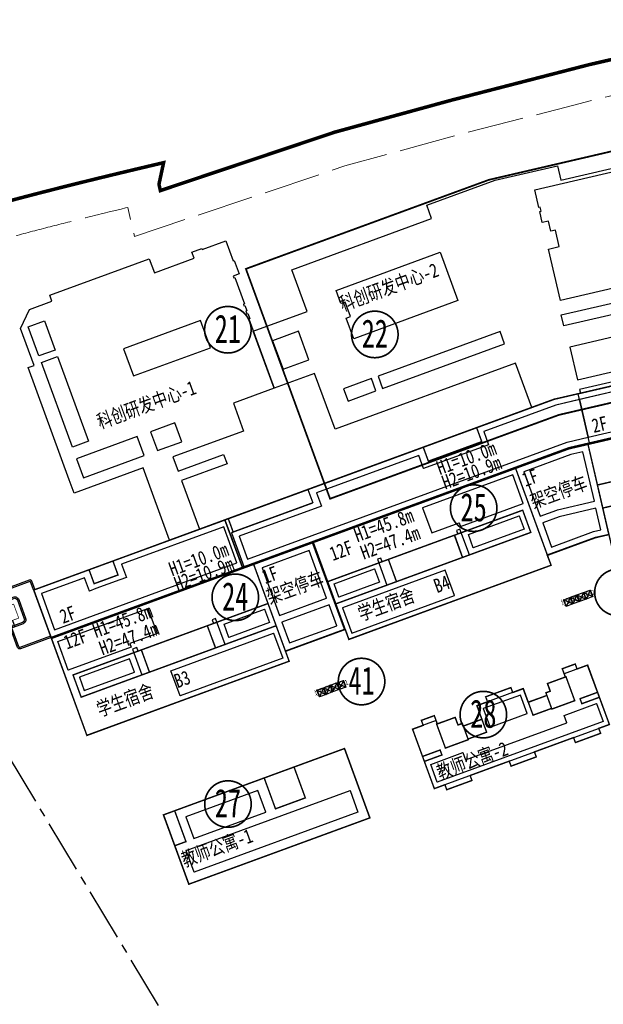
# Model space of a CAD drawing. Header units: millimetres. Extents: x 38389465 to 38395088, y 2473666 to 2480744.
# Tile 39 of 256: x 38393938 to 38394103, y 2476513 to 2476792. Entities that reach past the tile are written whole.
import ezdxf
from ezdxf.enums import TextEntityAlignment as Align

# ---------------------------------------------------------------- set-up
doc = ezdxf.new("R2010")
doc.units = ezdxf.units.MM
doc.header["$LTSCALE"] = 2
for name, pattern in [('0', [0]), ('CENTER2', [1.125, 0.75, -0.125, 0.125, -0.125]), ('DASH', [0.35, 0.25, -0.1]), ('X2', [10, 8, -2])]:
    doc.linetypes.add(name, pattern=pattern)
doc.layers.get('0').update_dxf_attribs({"linetype": 'CONTINUOUS', "lineweight": 9})
doc.layers.add('0核算', color=6, linetype='CONTINUOUS', plot=False)
for name, color, linetype in [('L_立面看线（中粗线）', 2, 'CONTINUOUS'), ('w-二期建筑', 40, 'CONTINUOUS'), ('w-文字', 7, 'CONTINUOUS'), ('w-楼栋号', 4, 'CONTINUOUS'), ('w-环境01', 84, 'CONTINUOUS'), ('w-用地红线', 1, 'CONTINUOUS'), ('一期建筑轮廓', 4, 'CONTINUOUS'), ('建筑占地', 3, 'CONTINUOUS'), ('文字', 7, 'CONTINUOUS')]:
    doc.layers.add(name, color=color, linetype=linetype)
for name, color, linetype, lineweight in [('w-地下室边线', 5, 'CONTINUOUS', 9), ('w-屋顶绿化线', 126, 'CONTINUOUS', 9), ('建筑控制线', 6, '0', 9)]:
    doc.layers.add(name, color=color, linetype=linetype, lineweight=lineweight)
doc.styles.add('HZTXT', font='txt', dxfattribs={"width": 0.8})
doc.styles.add('中等线体', font='txt', dxfattribs={"width": 0.8})

# ---------------------------------------------------------------- blocks, each defined once
blk = doc.blocks.new('fuasiuikahnba')
at = {"layer": '一期建筑轮廓', "const_width": 0.6, "flags": 128}
for points in [[(0, 138), (0, 134.5), (0.5, 134.5), (0.5, 132.4), (0, 132.4), (0, 128.2), (0.5, 128.2), (0.5, 113.6), (0, 113.6), (0, 113), (8.4, 113), (8.4, 100), (0, 100), (0, 99.5), (0.5, 99.5), (0.5, 96.8), (0, 96.8), (0, 87), (33.6, 87), (33.6, 91.85), (42, 91.85), (42, 87), (75.6, 87), (75.6, 90.5), (75.1, 90.5), (75.1, 92.6), (75.6, 92.6), (75.6, 96.8), (75.1, 96.8), (75.1, 111.4), (75.6, 111.4), (75.6, 112), (67.2, 112), (67.2, 125), (75.6, 125), (75.6, 125.5), (75.1, 125.5), (75.1, 128.2), (75.6, 128.2), (75.6, 138), (42, 138), (42, 133.15), (33.6, 133.15), (33.6, 138)], [(0, 138), (0, 99.5), (0.5, 99.5), (0.5, 96.8), (0, 96.8), (0, 96.8), (0, 96.8), (0, 87), (33.6, 87), (33.6, 91.85), (42, 91.85), (42, 87), (75.6, 87), (75.6, 100), (75.1, 100), (75.1, 111.4), (75.6, 111.4), (75.6, 112), (67.2, 112), (67.2, 125), (75.6, 125), (75.6, 125.5), (75.1, 125.5), (75.1, 128.2), (75.6, 128.2), (75.6, 138), (42, 138), (42, 133.15), (33.6, 133.15), (33.6, 138)], [(46.27, 120.5), (46.27, 125), (20.9, 125), (20.9, 100), (54.7, 100), (54.7, 120.5), (54.7, 120.5), (54.7, 120.5)], [(0, 87), (8.4, 87), (8.4, 51), (0, 51)], [(0, 0), (0, 3.5), (0.5, 3.5), (0.5, 5.6), (0, 5.6), (0, 9.8), (0.5, 9.8), (0.5, 24.4), (0, 24.4), (0, 25), (8.4, 25), (8.4, 38), (0, 38), (0, 38.5), (0.5, 38.5), (0.5, 41.2), (0, 41.2), (0, 51), (33.6, 51), (33.6, 46.15), (42, 46.15), (42, 51), (75.6, 51), (75.6, 47.5), (75.1, 47.5), (75.1, 45.4), (75.6, 45.4), (75.6, 41.2), (75.1, 41.2), (75.1, 26.6), (75.6, 26.6), (75.6, 26), (67.2, 26), (67.2, 13), (75.6, 13), (75.6, 12.5), (75.1, 12.5), (75.1, 9.8), (75.6, 9.8), (75.6, 0), (42, 0), (42, 4.85), (33.6, 4.85), (33.6, 0)], [(0, 0), (0, 38.5), (0.5, 38.5), (0.5, 41.2), (0, 41.2), (0, 41.2), (0, 41.2), (0, 51), (33.6, 51), (33.6, 46.15), (42, 46.15), (42, 51), (75.6, 51), (75.6, 38), (75.1, 38), (75.1, 26.6), (75.6, 26.6), (75.6, 26), (67.2, 26), (67.2, 13), (75.6, 13), (75.6, 12.5), (75.1, 12.5), (75.1, 9.8), (75.6, 9.8), (75.6, 0), (42, 0), (42, 4.85), (33.6, 4.85), (33.6, 0)], [(46.27, 17.5), (46.27, 13), (20.9, 13), (20.9, 38), (54.7, 38), (54.7, 17.5), (54.7, 17.5), (54.7, 17.5)]]:
    blk.add_lwpolyline(points, close=True, dxfattribs=at)
for points in [[(75.6, 125), (75.6, 112)], [(75.6, 26), (75.6, 13)]]:
    blk.add_lwpolyline(points, dxfattribs=at)
blk = doc.blocks.new('东区北校门')
at = {"layer": 'w-二期建筑'}
for p, q in [((-38.6, -1.8), (-38.6, 0.1)), ((-37.9, -1.8), (-37.9, 0.1)), ((-34.37, 0.1), (-34.37, -7.9)), ((-32.6, 0.1), (-32.6, -7.9)), ((-14.6, 0.1), (-14.6, -7.9)), ((-12.83, 0.1), (-12.83, -7.9)), ((-9.3, -1.8), (-9.3, 0.1)), ((-8.6, -1.8), (-8.6, 0.1)), ((-32.6, -1.8), (-23.6, -1.8)), ((-32.3, -2.1), (-23.6, -2.1)), ((-32.3, -2.1), (-32.3, -5.7)), ((-14.6, -1.8), (-23.6, -1.8)), ((-14.9, -2.1), (-23.6, -2.1)), ((-14.9, -2.1), (-14.9, -5.7)), ((-38.6, -6), (-38.6, -7.9)), ((-37.9, -6), (-37.9, -7.9)), ((-32.6, -6), (-23.6, -6)), ((-32.3, -5.7), (-23.6, -5.7)), ((-14.9, -5.7), (-23.6, -5.7)), ((-14.6, -6), (-23.6, -6)), ((-9.3, -6), (-9.3, -7.9)), ((-8.6, -6), (-8.6, -7.9))]:
    blk.add_line(p, q, dxfattribs=at)
at = {"layer": 'w-二期建筑', "flags": 128}
for points in [[(-23.6, 0.1), (-41.1, 0.1, 0.414214), (-42.3, -1.1), (-42.3, -6.7, 0.414214), (-41.1, -7.9), (-23.6, -7.9)], [(-23.6, 0.1), (-6.1, 0.1, -0.414214), (-4.9, -1.1), (-4.9, -6.7, -0.414214), (-6.1, -7.9), (-23.6, -7.9)], [(-23.6, -0.3), (-41.1, -0.3, 0.414214), (-41.9, -1.1), (-41.9, -6.7, 0.414214), (-41.1, -7.5), (-23.6, -7.5)], [(-23.6, -0.3), (-6.1, -0.3, -0.414214), (-5.3, -1.1), (-5.3, -6.7, -0.414214), (-6.1, -7.5), (-23.6, -7.5)]]:
    blk.add_lwpolyline(points, format="xyb", dxfattribs=at)
at = {"layer": 'w-二期建筑', "const_width": 0.2}
for points in [[(-40.5, -1.8), (-35.5, -1.8), (-35.5, -6), (-40.5, -6)], [(-6.7, -1.8), (-11.7, -1.8), (-11.7, -6), (-6.7, -6)]]:
    blk.add_lwpolyline(points, close=True, dxfattribs=at)
at = {"layer": 'w-环境01', "linetype": 'ByBlock', "flags": 128}
for points in [[(-47.6, -11.9), (-47.6, 2.5, -0.414214), (-47, 3.1), (-37.93, 3.1, -0.414214), (-37.33, 2.5), (-37.33, 0.1)], [(0.4, 0.1), (0.4, 2.5, 0.414214), (-0.2, 3.1), (-9.26, 3.1, 0.414214), (-9.86, 2.5), (-9.86, 0.1)], [(-47.2, -11.9), (-47.2, 2.5, -0.414214), (-47, 2.7), (-37.93, 2.7, -0.414214), (-37.73, 2.5), (-37.73, 0.1)], [(0, 0.1), (0, 2.5, 0.414214), (-0.2, 2.7), (-9.26, 2.7, 0.414214), (-9.46, 2.5), (-9.46, 0.1)], [(-47.2, -14.3), (-37.93, -14.3, 0.414214), (-37.33, -13.7), (-37.33, -7.9)], [(-47.2, -13.9), (-37.93, -13.9, 0.414214), (-37.73, -13.7), (-37.73, -7.9)], [(0, -14.3), (-9.26, -14.3, -0.414214), (-9.86, -13.7), (-9.86, -7.9)], [(0, -13.9), (-9.26, -13.9, -0.414214), (-9.46, -13.7), (-9.46, -7.9)]]:
    blk.add_lwpolyline(points, format="xyb", dxfattribs=at)

msp = doc.modelspace()

# ---------------------------------------------------------------- linework, layer by layer
at = {"layer": '0核算'}
for points in [[(38394025.854, 2476656.162), (38394090.659, 2476679.899), (38394155.091, 2476694.864), (38394139.413, 2476762.368), (38394070.827, 2476746.438), (38394002.019, 2476721.234)], [(38394049.222, 2476590.918), (38394055.378, 2476574.11), (38394104.957, 2476592.27), (38394098.8, 2476609.078), (38394092.133, 2476606.636), (38394092.477, 2476605.697), (38394087.407, 2476603.84), (38394088.198, 2476601.68), (38394086.977, 2476601.233), (38394087.252, 2476600.482), (38394081.994, 2476598.556), (38394080.584, 2476602.406), (38394067.438, 2476597.59), (38394068.848, 2476593.74), (38394063.59, 2476591.814), (38394063.315, 2476592.566), (38394062.094, 2476592.118), (38394061.303, 2476594.278), (38394056.232, 2476592.421), (38394055.889, 2476593.36)], [(38393985.845, 2476547.044), (38394037.114, 2476565.823), (38394029.926, 2476585.448), (38393978.657, 2476566.669)]]:
    msp.add_lwpolyline(points, close=True, dxfattribs=at)
for points in [[(38394109.967, 2476690.238), (38394096.525, 2476687.116), (38394096.774, 2476686.044), (38394089.399, 2476684.339), (38394082.958, 2476681.98), (38394078.349, 2476694.562), (38394027.268, 2476675.851), (38394021.49, 2476691.626), (38394010.034, 2476687.43), (38394004.118, 2476703.581), (38394019.33, 2476709.153), (38394014.996, 2476720.984), (38394054.622, 2476735.499), (38394053.246, 2476739.255), (38394072.576, 2476746.335), (38394090.237, 2476750.435), (38394091.187, 2476746.344), (38394140.475, 2476757.791)], [(38394117.413, 2476704.594), (38394093.743, 2476699.097), (38394095.893, 2476689.839), (38394109.335, 2476692.961)]]:
    msp.add_lwpolyline(points, dxfattribs=at)
at = {"layer": '0核算', "color": 3}
for points in [[(38394083.816, 2476743.605), (38394106.999, 2476748.989), (38394114.284, 2476717.624), (38394091.101, 2476712.24), (38394087.707, 2476726.851), (38394090.727, 2476727.552), (38394089.652, 2476732.179), (38394088.337, 2476731.874), (38394087.67, 2476734.747), (38394085.965, 2476734.351), (38394085.241, 2476737.468), (38394085.631, 2476737.559), (38394085.359, 2476738.728), (38394084.972, 2476738.638)], [(38394027.569, 2476715.153), (38394057.053, 2476725.953), (38394062.075, 2476712.243), (38394032.591, 2476701.443), (38394030.458, 2476707.265), (38394031.679, 2476707.712), (38394030.166, 2476711.844), (38394028.945, 2476711.397)], [(38394115.578, 2476713.818), (38394116.302, 2476710.701), (38394092.048, 2476705.068), (38394091.324, 2476708.185), (38394115.578, 2476713.818)], [(38393940.397, 2476704.841), (38393944.998, 2476706.527), (38393948.025, 2476698.263), (38393943.424, 2476696.578)], [(38394040.723, 2476687.383), (38394075.278, 2476700.04), (38394074.005, 2476703.514), (38394039.45, 2476690.857)], [(38394161.547, 2476699.343), (38394139.143, 2476694.14), (38394140.048, 2476690.243), (38394112.774, 2476683.909), (38394111.869, 2476687.805), (38394096.479, 2476684.23), (38394097.044, 2476681.795), (38394098.945, 2476673.613), (38394164.013, 2476688.726)], [(38393944.112, 2476694.7), (38393948.713, 2476696.385), (38393957.484, 2476672.441), (38393952.883, 2476670.756)], [(38394030.957, 2476683.806), (38394038.845, 2476686.695), (38394037.572, 2476690.169), (38394029.685, 2476687.28)], [(38394096.478, 2476684.232), (38394089.829, 2476682.688), (38394069.365, 2476675.192), (38394070.741, 2476671.436), (38394052.337, 2476664.695), (38394050.962, 2476668.449), (38394022.041, 2476657.855), (38394023.416, 2476654.099), (38394000.13, 2476645.57), (38394002.503, 2476639.091), (38394092.964, 2476672.226), (38394098.944, 2476673.615)], [(38393976.986, 2476669.787), (38393983.888, 2476672.315), (38393981.927, 2476677.667), (38393975.026, 2476675.139)], [(38393956.047, 2476662.117), (38393973.23, 2476668.411), (38393971.27, 2476673.764), (38393954.086, 2476667.469)], [(38394090.267, 2476653.011), (38394100.697, 2476655.438), (38394097.439, 2476669.466), (38394094.013, 2476668.67), (38394080.772, 2476663.82), (38394085.381, 2476651.237), (38394090.033, 2476652.941)], [(38394054.644, 2476646.475), (38394062.387, 2476649.311), (38394062.765, 2476648.278), (38394080.563, 2476654.797), (38394077.571, 2476662.967), (38394052.03, 2476653.611)], [(38394086.069, 2476649.359), (38394088.58, 2476642.505), (38394100.497, 2476646.87), (38394102.575, 2476647.353), (38394101.15, 2476653.49), (38394090.721, 2476651.063), (38394086.069, 2476649.359)], [(38394065.034, 2476646.021), (38394079.401, 2476651.283), (38394080.777, 2476647.527), (38394066.41, 2476642.265)], [(38393996.609, 2476645.877), (38393996.54, 2476646.065), (38393995.749, 2476648.225), (38393966.828, 2476637.631), (38393968.204, 2476633.875), (38393966.326, 2476633.188), (38393959.565, 2476630.711), (38393957.687, 2476630.023), (38393956.311, 2476633.779), (38393944.105, 2476629.308), (38393947.854, 2476619.073), (38393999.498, 2476637.99)], [(38394011.545, 2476623.127), (38394024.879, 2476628.011), (38394019.926, 2476641.532), (38394006.592, 2476636.648)], [(38394027.005, 2476632.091), (38394038.461, 2476636.287), (38394039.837, 2476632.531), (38394028.381, 2476628.335)], [(38394032.002, 2476618.16), (38394061.11, 2476628.822), (38394058.496, 2476635.958), (38394029.388, 2476625.296)], [(38394014.4, 2476615.333), (38394027.734, 2476620.217), (38394025.567, 2476626.133), (38394012.233, 2476621.249)], [(38393976.896, 2476617.996), (38393969.153, 2476615.16), (38393969.532, 2476614.127), (38393951.734, 2476607.608), (38393948.741, 2476615.777), (38393974.282, 2476625.132)], [(38393995.831, 2476620.672), (38394007.286, 2476624.868), (38394008.662, 2476621.112), (38393997.206, 2476616.916)], [(38394012.471, 2476611.005), (38393983.362, 2476600.343), (38393980.748, 2476607.479), (38394009.857, 2476618.142)], [(38393956.267, 2476601.92), (38393970.445, 2476607.114), (38393969.069, 2476610.87), (38393954.891, 2476605.676)], [(38394071.16, 2476591.499), (38394081.677, 2476595.351), (38394079.751, 2476600.609), (38394069.234, 2476596.757)], [(38394092.952, 2476592.772), (38394092.195, 2476594.838), (38394101.304, 2476598.174), (38394103.161, 2476593.103), (38394056.211, 2476575.906), (38394054.354, 2476580.976), (38394063.462, 2476584.313), (38394064.219, 2476582.247)], [(38393987.267, 2476560.025), (38394007.643, 2476567.488), (38394005.408, 2476573.592), (38393985.032, 2476566.128)], [(38393985.122, 2476556.577), (38394031.508, 2476573.568), (38394033.744, 2476567.464), (38393987.358, 2476550.473)]]:
    msp.add_lwpolyline(points, close=True, dxfattribs=at)
at = {"layer": '0核算', "color": 6}
msp.add_lwpolyline([(38393940.727, 2476709.754), (38393947.113, 2476712.093), (38393946.493, 2476713.783), (38393974.663, 2476724.102), (38393976.108, 2476720.158), (38393987.376, 2476724.285), (38393986.757, 2476725.976), (38393989.527, 2476726.99), (38393989.63, 2476726.709), (38393996.343, 2476729.168), (38393998.407, 2476723.534), (38393998.689, 2476723.637), (38394000.099, 2476719.787), (38393998.409, 2476719.168), (38393998.581, 2476718.699), (38393998.863, 2476718.802), (38394001.58, 2476711.384), (38394001.298, 2476711.281), (38394001.479, 2476710.788), (38394001.76, 2476710.891), (38394002.293, 2476709.435), (38394002.012, 2476709.332), (38394002.304, 2476708.534), (38394002.586, 2476708.637), (38394003.119, 2476707.182), (38394002.837, 2476707.079), (38394010.034, 2476687.43), (38393998.485, 2476683.2), (38394001.374, 2476675.312), (38393981.373, 2476667.986), (38393982.854, 2476663.945), (38393995.718, 2476668.657), (38393996.68, 2476666.031), (38393983.815, 2476661.319), (38393988.871, 2476647.516), (38393980.42, 2476644.421), (38393972.922, 2476664.891), (38393953.391, 2476657.737), (38393952.016, 2476661.492), (38393940.373, 2476693.277), (38393942.063, 2476693.896), (38393938.228, 2476704.366)], close=True, dxfattribs=at)
at = {"layer": '0核算', "color": 1}
for points in [[(38393989.16, 2476706.621), (38393967.375, 2476698.642), (38393970.196, 2476690.942), (38393991.98, 2476698.922)], [(38394016.9, 2476703.577), (38394009.575, 2476700.894), (38394012.533, 2476692.819), (38394019.858, 2476695.501)], [(38394096.094, 2476685.886), (38394162.818, 2476701.383), (38394166.121, 2476687.162), (38394166.316, 2476687.207), (38394172.922, 2476658.765), (38394105.516, 2476643.109), (38394098.91, 2476671.552), (38394098.842, 2476671.844), (38394099.329, 2476671.957), (38394097.044, 2476681.795)], [(38393996.103, 2476650.165), (38393997.479, 2476646.409), (38393997.479, 2476646.409), (38394001.022, 2476636.738), (38394020.834, 2476643.995), (38394029.915, 2476619.206), (38394030.102, 2476619.274), (38394031.169, 2476616.363), (38394088.447, 2476637.344), (38394087.381, 2476640.255), (38394101, 2476645.242), (38394104.815, 2476646.128), (38394098.91, 2476671.552), (38394098.842, 2476671.844), (38394099.329, 2476671.957), (38394096.094, 2476685.886), (38394089.344, 2476684.318)], [(38393941.924, 2476630.319), (38393956.988, 2476589.192), (38394014.267, 2476610.172), (38394013.201, 2476613.083), (38394029.915, 2476619.206), (38394020.834, 2476643.995), (38394001.022, 2476636.738), (38393996.103, 2476650.165)], [(38394065.33, 2476640.272), (38394062.647, 2476647.596), (38394061.614, 2476647.217), (38394061.993, 2476646.183), (38394061.054, 2476645.839), (38394063.358, 2476639.549)], [(38394042.368, 2476638.994), (38394040.584, 2476638.341), (38394040.205, 2476639.375), (38394039.266, 2476639.032), (38394041.949, 2476631.707), (38394044.672, 2476632.705)], [(38393993.403, 2476613.925), (38393996.126, 2476614.923), (38393993.443, 2476622.247), (38393992.504, 2476621.903), (38393992.883, 2476620.868), (38393991.099, 2476620.215)], [(38393972.557, 2476606.29), (38393974.717, 2476607.081), (38393972.413, 2476613.372), (38393971.474, 2476613.028), (38393971.095, 2476614.061), (38393969.875, 2476613.614)]]:
    msp.add_lwpolyline(points, close=True, dxfattribs=at)
msp.add_lwpolyline([(38393922.481, 2476614.783), (38393906.049, 2476608.764, -0.4142136), (38393904.509, 2476609.478), (38393902.583, 2476614.736, -0.4142136), (38393903.297, 2476616.275), (38393919.73, 2476622.295), (38393936.162, 2476628.314, -0.4142136), (38393937.701, 2476627.6), (38393939.628, 2476622.341, -0.4142136), (38393938.914, 2476620.802)], format="xyb", close=True, dxfattribs=at)
at = {"layer": 'L_立面看线（中粗线）'}
msp.add_line((38394019.577, 2476658.761), (38394020.953, 2476655.006), dxfattribs=at)
at = {"layer": 'w-二期建筑', "ltscale": 5, "const_width": 0.4, "flags": 128}
for points in [[(38394052.253, 2476670.733), (38394089.342, 2476684.318), (38394113.431, 2476689.913), (38394162.719, 2476701.36), (38394165.954, 2476687.431), (38394165.318, 2476687.284), (38394093.45, 2476670.592), (38393946.841, 2476616.89), (38393941.923, 2476630.317), (38393957.604, 2476636.061), (38393959.048, 2476632.117), (38393965.809, 2476634.594), (38393964.364, 2476638.537), (38393997.041, 2476650.507), (38394019.577, 2476658.761), (38394052.254, 2476670.731), (38394053.698, 2476666.789), (38394068.815, 2476672.326), (38394067.371, 2476676.27)], [(38393997.041, 2476650.507), (38393998.417, 2476646.751), (38393997.947, 2476646.579), (38394020.953, 2476655.006)], [(38393998.016, 2476646.391), (38393997.947, 2476646.579), (38394001.49, 2476636.907)], [(38393957.603, 2476636.063), (38393964.364, 2476638.539)], [(38394052.042, 2476583.218), (38394049.222, 2476590.918), (38394052.226, 2476592.018), (38394051.711, 2476593.427), (38394055.373, 2476594.768), (38394056.232, 2476592.421), (38394061.303, 2476594.278), (38394062.094, 2476592.118), (38394063.315, 2476592.566), (38394064.931, 2476588.152), (38394070.19, 2476590.078), (38394067.438, 2476597.59), (38394070.443, 2476598.691), (38394069.927, 2476600.099), (38394069.927, 2476600.099), (38394073.495, 2476601.406), (38394077.063, 2476602.713), (38394077.579, 2476601.305), (38394080.584, 2476602.406), (38394083.335, 2476594.894), (38394088.594, 2476596.82), (38394086.977, 2476601.233), (38394088.198, 2476601.68), (38394087.407, 2476603.84), (38394092.477, 2476605.697), (38394091.618, 2476608.045), (38394095.28, 2476609.386), (38394095.796, 2476607.977), (38394098.8, 2476609.078), (38394101.621, 2476601.378), (38394096.644, 2476599.555), (38394097.16, 2476598.147), (38394102.137, 2476599.97), (38394104.957, 2476592.27), (38394101.952, 2476591.17), (38394102.468, 2476589.761), (38394098.9, 2476588.454), (38394095.332, 2476587.147), (38394094.816, 2476588.556), (38394083.736, 2476584.497), (38394084.252, 2476583.089), (38394080.684, 2476581.782), (38394077.115, 2476580.475), (38394076.599, 2476581.883), (38394065.519, 2476577.824), (38394066.035, 2476576.416), (38394062.467, 2476575.109), (38394058.899, 2476573.802), (38394058.383, 2476575.21), (38394055.378, 2476574.11), (38394052.558, 2476581.81), (38394057.535, 2476583.632), (38394057.019, 2476585.041), (38394052.042, 2476583.218)], [(38394081.994, 2476598.556), (38394087.252, 2476600.482)], [(38394102.137, 2476599.97), (38394101.621, 2476601.378)], [(38394063.59, 2476591.814), (38394068.848, 2476593.74)], [(38394052.558, 2476581.81), (38394052.042, 2476583.218)]]:
    msp.add_lwpolyline(points, dxfattribs=at)
for points in [[(38394098.906, 2476671.549), (38394100.897, 2476662.978), (38394105.511, 2476643.106), (38394164.93, 2476656.905), (38394162.51, 2476667.328), (38394158.325, 2476685.349)], [(38394101.025, 2476645.144), (38394087.416, 2476640.159), (38394078.404, 2476664.763), (38394093.509, 2476670.296), (38394098.906, 2476671.549), (38394104.833, 2476646.029)], [(38394021.126, 2476643.78), (38394031.169, 2476616.362), (38394088.448, 2476637.342), (38394078.404, 2476664.761)], [(38394120.917, 2476657.669), (38394103.091, 2476653.529), (38394101.576, 2476660.055), (38394119.401, 2476664.195)], [(38394082.702, 2476646.633), (38394063.359, 2476639.548), (38394061.054, 2476645.839), (38394080.397, 2476652.924)], [(38394061.054, 2476645.839), (38394042.368, 2476638.994), (38394044.673, 2476632.703), (38394063.359, 2476639.548)], [(38394030.137, 2476619.179), (38394021.126, 2476643.781), (38394004.224, 2476637.59), (38394013.236, 2476612.987)], [(38393946.946, 2476616.608), (38393956.989, 2476589.19), (38394014.267, 2476610.171), (38394010.587, 2476620.218), (38394008.283, 2476626.509), (38394004.224, 2476637.589)], [(38394044.673, 2476632.703), (38394027.489, 2476626.409), (38394025.185, 2476632.7), (38394042.368, 2476638.994)], [(38393993.404, 2476613.924), (38394010.587, 2476620.218), (38394008.283, 2476626.509), (38393991.099, 2476620.215)], [(38393972.413, 2476613.37), (38393991.099, 2476620.215), (38393993.404, 2476613.924), (38393974.718, 2476607.079)], [(38393955.375, 2476599.994), (38393974.718, 2476607.079), (38393972.413, 2476613.37), (38393953.07, 2476606.285)], [(38394088.663, 2476596.632), (38394095.142, 2476599.005), (38394092.665, 2476605.766), (38394087.407, 2476603.84), (38394088.198, 2476601.68), (38394086.977, 2476601.233)], [(38394065, 2476587.964), (38394058.521, 2476585.591), (38394056.045, 2476592.352), (38394061.303, 2476594.278), (38394062.094, 2476592.118), (38394063.315, 2476592.566)], [(38393978.657, 2476566.669), (38394029.926, 2476585.448), (38394037.114, 2476565.823), (38393985.845, 2476547.044)], [(38394010.401, 2476568.392), (38394018.852, 2476571.487), (38394015.653, 2476580.22), (38394007.202, 2476577.125)], [(38393978.657, 2476566.669), (38393981.849, 2476567.838), (38393985.048, 2476559.105), (38393981.856, 2476557.936)]]:
    msp.add_lwpolyline(points, close=True, dxfattribs=at)
at = {"layer": 'w-二期建筑', "const_width": 0.2, "flags": 128}
for points in [[(38394100.224, 2476628.452), (38394099.536, 2476630.33), (38394092.024, 2476627.579), (38394092.712, 2476625.701)], [(38394030.341, 2476602.855), (38394029.653, 2476604.733), (38394022.141, 2476601.981), (38394022.829, 2476600.103)]]:
    msp.add_lwpolyline(points, close=True, dxfattribs=at)
at = {"layer": 'w-二期建筑', "flags": 128}
for points in [[(38394092.025, 2476627.577), (38394093.903, 2476628.265), (38394094.59, 2476626.387), (38394092.712, 2476625.699), (38394092.025, 2476627.577), (38394094.59, 2476626.387), (38394093.903, 2476628.265), (38394092.712, 2476625.699)], [(38394093.903, 2476628.265), (38394095.781, 2476628.953), (38394096.468, 2476627.075), (38394094.59, 2476626.387), (38394093.903, 2476628.265), (38394096.468, 2476627.075), (38394095.781, 2476628.953), (38394094.59, 2476626.387)], [(38394095.781, 2476628.953), (38394097.659, 2476629.641), (38394098.346, 2476627.763), (38394096.468, 2476627.075), (38394095.781, 2476628.953), (38394098.346, 2476627.763), (38394097.659, 2476629.641), (38394096.468, 2476627.075)], [(38394097.659, 2476629.641), (38394099.537, 2476630.328), (38394100.224, 2476628.45), (38394098.346, 2476627.763), (38394097.659, 2476629.641), (38394100.224, 2476628.45), (38394099.537, 2476630.328), (38394098.346, 2476627.763)], [(38394024.02, 2476602.667), (38394025.898, 2476603.355), (38394026.585, 2476601.477), (38394024.707, 2476600.789), (38394024.02, 2476602.667), (38394026.585, 2476601.477), (38394025.898, 2476603.355), (38394024.707, 2476600.789)], [(38394025.898, 2476603.355), (38394027.776, 2476604.043), (38394028.463, 2476602.165), (38394026.585, 2476601.477), (38394025.898, 2476603.355), (38394028.463, 2476602.165), (38394027.776, 2476604.043), (38394026.585, 2476601.477)], [(38394027.776, 2476604.043), (38394029.654, 2476604.731), (38394030.341, 2476602.853), (38394028.463, 2476602.165), (38394027.776, 2476604.043), (38394030.341, 2476602.853), (38394029.654, 2476604.731), (38394028.463, 2476602.165)], [(38394022.142, 2476601.979), (38394024.02, 2476602.667), (38394024.707, 2476600.789), (38394022.829, 2476600.101), (38394022.142, 2476601.979), (38394024.707, 2476600.789), (38394024.02, 2476602.667), (38394022.829, 2476600.101)]]:
    msp.add_lwpolyline(points, dxfattribs=at)
at = {"layer": 'w-地下室边线', "linetype": 'DASH', "ltscale": 5, "const_width": 0.5, "flags": 128}
msp.add_lwpolyline([(38394155.091, 2476694.864), (38394139.413, 2476762.368), (38394070.827, 2476746.438), (38394002.019, 2476721.234), (38394025.854, 2476656.162), (38394090.659, 2476679.899)], close=True, dxfattribs=at)
at = {"layer": 'w-屋顶绿化线'}
for points in [[(38394111.868, 2476687.807), (38394089.829, 2476682.688), (38394069.365, 2476675.192), (38394070.741, 2476671.436), (38394052.337, 2476664.695), (38394050.962, 2476668.449), (38394022.041, 2476657.855), (38394023.416, 2476654.099), (38394000.13, 2476645.57), (38394002.503, 2476639.091), (38394092.964, 2476672.226), (38394164.012, 2476688.727), (38394161.546, 2476699.345), (38394139.142, 2476694.141), (38394140.047, 2476690.245), (38394112.773, 2476683.911)], [(38394080.563, 2476654.797), (38394077.571, 2476662.967), (38394052.03, 2476653.611), (38394054.644, 2476646.475), (38394062.387, 2476649.311), (38394062.765, 2476648.278)], [(38394065.034, 2476646.021), (38394079.401, 2476651.283), (38394080.777, 2476647.527), (38394066.41, 2476642.265)], [(38393996.609, 2476645.877), (38393996.54, 2476646.065), (38393995.749, 2476648.225), (38393966.828, 2476637.631), (38393968.204, 2476633.875), (38393966.326, 2476633.188), (38393959.565, 2476630.711), (38393957.687, 2476630.023), (38393956.311, 2476633.779), (38393944.105, 2476629.308), (38393947.854, 2476619.073), (38393999.498, 2476637.99)], [(38394011.545, 2476623.127), (38394024.879, 2476628.011), (38394019.926, 2476641.532), (38394006.592, 2476636.648)], [(38394027.005, 2476632.091), (38394038.461, 2476636.287), (38394039.837, 2476632.531), (38394028.381, 2476628.335)], [(38394032.002, 2476618.16), (38394061.11, 2476628.822), (38394058.496, 2476635.958), (38394029.388, 2476625.296)], [(38394014.4, 2476615.333), (38394027.734, 2476620.217), (38394025.567, 2476626.133), (38394012.233, 2476621.249)], [(38393951.734, 2476607.608), (38393948.741, 2476615.777), (38393974.282, 2476625.132), (38393976.896, 2476617.996), (38393969.153, 2476615.16), (38393969.532, 2476614.127)], [(38393995.831, 2476620.672), (38394007.286, 2476624.868), (38394008.662, 2476621.112), (38393997.206, 2476616.916)], [(38394012.471, 2476611.005), (38393983.362, 2476600.343), (38393980.748, 2476607.479), (38394009.857, 2476618.142)], [(38393956.267, 2476601.92), (38393970.445, 2476607.114), (38393969.069, 2476610.87), (38393954.891, 2476605.676)]]:
    msp.add_lwpolyline(points, close=True, dxfattribs=at)
for points in [[(38394090.267, 2476653.011), (38394100.697, 2476655.438), (38394097.439, 2476669.466), (38394094.013, 2476668.67), (38394080.772, 2476663.82), (38394085.381, 2476651.237), (38394090.033, 2476652.941)], [(38394086.069, 2476649.359), (38394088.58, 2476642.505), (38394100.497, 2476646.87), (38394102.575, 2476647.353), (38394101.15, 2476653.49), (38394090.721, 2476651.063), (38394086.069, 2476649.359)]]:
    msp.add_lwpolyline(points, dxfattribs=at)
at = {"layer": 'w-屋顶绿化线', "linetype": 'ByBlock'}
for points in [[(38394071.16, 2476591.499), (38394081.677, 2476595.351), (38394079.751, 2476600.609), (38394069.234, 2476596.757)], [(38394056.211, 2476575.906), (38394103.161, 2476593.103), (38394101.304, 2476598.174), (38394092.195, 2476594.838), (38394092.952, 2476592.772), (38394064.219, 2476582.247), (38394063.462, 2476584.313), (38394054.354, 2476580.976)], [(38393987.267, 2476560.025), (38394007.643, 2476567.488), (38394005.408, 2476573.592), (38393985.032, 2476566.128)], [(38393985.122, 2476556.577), (38394031.508, 2476573.568), (38394033.744, 2476567.464), (38393987.358, 2476550.473)]]:
    msp.add_lwpolyline(points, close=True, dxfattribs=at)
at = {"layer": 'w-楼栋号', "linetype": 'Continuous', "const_width": 0.471}
for points in [[(38394003.501, 2476704.008, 1), (38393990.325, 2476704.008, 1)], [(38394045.121, 2476702.678, 1), (38394031.944, 2476702.678, 1)], [(38394073.111, 2476653.51, 1), (38394059.934, 2476653.51, 1)], [(38394005.605, 2476628.257, 1), (38393992.429, 2476628.257, 1)], [(38394113.966, 2476629.652, 1), (38394100.789, 2476629.652, 1)], [(38394041.358, 2476604.419, 1), (38394028.182, 2476604.419, 1)], [(38394075.845, 2476595.058, 1), (38394062.669, 2476595.058, 1)], [(38394003.534, 2476569.737, 1), (38393990.357, 2476569.737, 1)]]:
    msp.add_lwpolyline(points, format="xyb", close=True, dxfattribs=at)
at = {"layer": 'w-用地红线', "linetype": 'CENTER2', "ltscale": 10, "const_width": 1, "flags": 128}
msp.add_lwpolyline([(38393859.738, 2476708.042), (38393859.731, 2476708.053), (38393855.932, 2476714.364), (38393874.694, 2476721.66), (38393893.701, 2476728.288), (38393894.11, 2476728.423), (38393894.714, 2476728.621), (38393895.317, 2476728.818), (38393895.922, 2476729.015), (38393896.526, 2476729.211), (38393897.131, 2476729.407), (38393897.736, 2476729.602), (38393898.342, 2476729.796), (38393898.948, 2476729.99), (38393899.554, 2476730.183), (38393900.146, 2476730.371), (38393900.754, 2476730.563), (38393901.361, 2476730.755), (38393901.969, 2476730.946), (38393902.577, 2476731.137), (38393903.186, 2476731.327), (38393903.795, 2476731.516), (38393904.404, 2476731.705), (38393905.014, 2476731.893), (38393905.624, 2476732.081), (38393906.234, 2476732.269), (38393906.845, 2476732.456), (38393907.456, 2476732.642), (38393908.068, 2476732.828), (38393908.679, 2476733.013), (38393909.292, 2476733.198), (38393909.904, 2476733.382), (38393910.517, 2476733.566), (38393911.13, 2476733.749), (38393911.744, 2476733.932), (38393912.357, 2476734.115), (38393912.972, 2476734.296), (38393913.586, 2476734.478), (38393914.201, 2476734.659), (38393914.816, 2476734.839), (38393915.432, 2476735.019), (38393916.048, 2476735.198), (38393916.664, 2476735.377), (38393917.28, 2476735.556), (38393917.897, 2476735.734), (38393918.514, 2476735.912), (38393918.736, 2476735.976), (38393919.132, 2476736.089), (38393919.75, 2476736.266), (38393920.368, 2476736.442), (38393920.986, 2476736.618), (38393921.605, 2476736.793), (38393922.224, 2476736.968), (38393922.844, 2476737.143), (38393923.463, 2476737.317), (38393924.083, 2476737.49), (38393924.704, 2476737.664), (38393925.324, 2476737.837), (38393925.945, 2476738.009), (38393926.566, 2476738.181), (38393927.188, 2476738.353), (38393927.81, 2476738.524), (38393928.432, 2476738.695), (38393929.055, 2476738.865), (38393929.677, 2476739.035), (38393930.3, 2476739.205), (38393930.924, 2476739.374), (38393931.547, 2476739.543), (38393932.171, 2476739.711), (38393932.796, 2476739.879), (38393933.42, 2476740.047), (38393934.045, 2476740.214), (38393934.67, 2476740.381), (38393935.295, 2476740.548), (38393935.921, 2476740.714), (38393936.547, 2476740.88), (38393937.173, 2476741.046), (38393937.8, 2476741.211), (38393938.427, 2476741.376), (38393939.054, 2476741.541), (38393939.681, 2476741.705), (38393940.309, 2476741.869), (38393940.937, 2476742.032), (38393941.565, 2476742.195), (38393942.194, 2476742.358), (38393942.822, 2476742.521), (38393943.451, 2476742.683), (38393944.081, 2476742.845), (38393944.71, 2476743.007), (38393945.34, 2476743.168), (38393945.97, 2476743.329), (38393946.601, 2476743.49), (38393947.231, 2476743.65), (38393947.862, 2476743.81), (38393948.493, 2476743.97), (38393949.125, 2476744.13), (38393949.756, 2476744.289), (38393950.388, 2476744.448), (38393951.021, 2476744.607), (38393952.286, 2476744.924), (38393952.919, 2476745.082), (38393954.186, 2476745.397), (38393954.819, 2476745.554), (38393956.088, 2476745.868), (38393956.722, 2476746.024), (38393957.992, 2476746.337), (38393958.627, 2476746.493), (38393959.898, 2476746.803), (38393960.534, 2476746.959), (38393961.807, 2476747.268), (38393963.081, 2476747.577), (38393964.355, 2476747.885), (38393965.631, 2476748.193), (38393966.907, 2476748.499), (38393968.185, 2476748.805), (38393969.463, 2476749.11), (38393970.742, 2476749.415), (38393972.022, 2476749.719), (38393973.303, 2476750.022), (38393974.585, 2476750.325), (38393975.868, 2476750.628), (38393977.152, 2476750.929), (38393978.436, 2476751.231), (38393978.718, 2476751.297), (38393977.403, 2476745.188), (38393977.622, 2476744.214), (38393977.805, 2476743.398), (38394027.164, 2476759.929), (38394049.89, 2476766.158), (38394051.537, 2476766.609), (38394060.229, 2476768.991), (38394060.245, 2476768.995), (38394090.226, 2476776.725), (38394099.166, 2476779.03), (38394102.337, 2476779.759), (38394105.816, 2476780.559), (38394107.426, 2476780.828), (38394114.984, 2476782.631), (38394119.236, 2476783.646), (38394151.974, 2476791.174), (38394153.282, 2476785.541), (38394154.25, 2476781.373), (38394154.775, 2476779.114), (38394155.37, 2476776.553), (38394156.453, 2476771.89), (38394157.481, 2476767.465), (38394182.809, 2476658.41), (38394185.122, 2476648.453), (38394185.79, 2476645.579), (38394186.026, 2476644.562), (38394186.146, 2476644.046), (38394198.773, 2476589.681), (38394200.426, 2476582.562), (38394201.969, 2476575.92), (38394222.454, 2476487.718), (38394227.127, 2476467.601), (38394227.897, 2476464.286), (38394228.416, 2476462.048), (38394241.257, 2476406.764), (38394244.481, 2476392.882), (38394245.041, 2476390.47), (38394252.412, 2476358.736), (38394257.574, 2476336.509), (38394259.938, 2476326.33), (38394260.94, 2476317.138), (38394239.964, 2476296.526), (38394131.858, 2476190.294), (38394123.042, 2476181.631), (38394114.409, 2476173.148), (38394086.333, 2476145.558), (38394079.444, 2476153.247), (38394070.015, 2476163.772), (38394056.053, 2476180.035), (38394054.085, 2476182.327), (38394052.332, 2476184.458), (38394038.549, 2476201.212), (38394034.403, 2476206.362), (38393935.313, 2476329.445), (38393930.063, 2476335.965), (38393922.31, 2476345.596), (38393869.791, 2476410.832), (38393856.47, 2476427.378), (38393823.475, 2476468.362), (38393725.829, 2476589.651), (38393724.689, 2476591.066), (38393716.817, 2476605.057), (38393714.119, 2476620.79), (38393714.219, 2476621.3), (38393715.742, 2476629.054), (38393717.85, 2476639.783), (38393720.125, 2476643.137), (38393722.231, 2476646.243), (38393728.516, 2476655.51), (38393744.622, 2476665.876), (38393802.231, 2476687.655), (38393859.735, 2476708.047)], close=True, dxfattribs=at)
msp.add_lwpolyline([(38393859.738, 2476708.042), (38393859.731, 2476708.053), (38393855.932, 2476714.364), (38393874.694, 2476721.66), (38393893.701, 2476728.288), (38393894.11, 2476728.423), (38393894.714, 2476728.621), (38393895.317, 2476728.818), (38393895.922, 2476729.015), (38393896.526, 2476729.211), (38393897.131, 2476729.407), (38393897.736, 2476729.602), (38393898.342, 2476729.796), (38393898.948, 2476729.99), (38393899.554, 2476730.183), (38393900.146, 2476730.371), (38393900.754, 2476730.563), (38393901.361, 2476730.755), (38393901.969, 2476730.946), (38393902.577, 2476731.137), (38393903.186, 2476731.327), (38393903.795, 2476731.516), (38393904.404, 2476731.705), (38393905.014, 2476731.893), (38393905.624, 2476732.081), (38393906.234, 2476732.269), (38393906.845, 2476732.456), (38393907.456, 2476732.642), (38393908.068, 2476732.828), (38393908.679, 2476733.013), (38393909.292, 2476733.198), (38393909.904, 2476733.382), (38393910.517, 2476733.566), (38393911.13, 2476733.749), (38393911.744, 2476733.932), (38393912.357, 2476734.115), (38393912.972, 2476734.296), (38393913.586, 2476734.478), (38393914.201, 2476734.659), (38393914.816, 2476734.839), (38393915.432, 2476735.019), (38393916.048, 2476735.198), (38393916.664, 2476735.377), (38393917.28, 2476735.556), (38393917.897, 2476735.734), (38393918.514, 2476735.912), (38393918.736, 2476735.976), (38393919.132, 2476736.089), (38393919.75, 2476736.266), (38393920.368, 2476736.442), (38393920.986, 2476736.618), (38393921.605, 2476736.793), (38393922.224, 2476736.968), (38393922.844, 2476737.143), (38393923.463, 2476737.317), (38393924.083, 2476737.49), (38393924.704, 2476737.664), (38393925.324, 2476737.837), (38393925.945, 2476738.009), (38393926.566, 2476738.181), (38393927.188, 2476738.353), (38393927.81, 2476738.524), (38393928.432, 2476738.695), (38393929.055, 2476738.865), (38393929.677, 2476739.035), (38393930.3, 2476739.205), (38393930.924, 2476739.374), (38393931.547, 2476739.543), (38393932.171, 2476739.711), (38393932.796, 2476739.879), (38393933.42, 2476740.047), (38393934.045, 2476740.214), (38393934.67, 2476740.381), (38393935.295, 2476740.548), (38393935.921, 2476740.714), (38393936.547, 2476740.88), (38393937.173, 2476741.046), (38393937.8, 2476741.211), (38393938.427, 2476741.376), (38393939.054, 2476741.541), (38393939.681, 2476741.705), (38393940.309, 2476741.869), (38393940.937, 2476742.032), (38393941.565, 2476742.195), (38393942.194, 2476742.358), (38393942.822, 2476742.521), (38393943.451, 2476742.683), (38393944.081, 2476742.845), (38393944.71, 2476743.007), (38393945.34, 2476743.168), (38393945.97, 2476743.329), (38393946.601, 2476743.49), (38393947.231, 2476743.65), (38393947.862, 2476743.81), (38393948.493, 2476743.97), (38393949.125, 2476744.13), (38393949.756, 2476744.289), (38393950.388, 2476744.448), (38393951.021, 2476744.607), (38393952.286, 2476744.924), (38393952.919, 2476745.082), (38393954.186, 2476745.397), (38393954.819, 2476745.554), (38393956.088, 2476745.868), (38393956.722, 2476746.024), (38393957.992, 2476746.337), (38393958.627, 2476746.493), (38393959.898, 2476746.803), (38393960.534, 2476746.959), (38393961.807, 2476747.268), (38393963.081, 2476747.577), (38393964.355, 2476747.885), (38393965.631, 2476748.193), (38393966.907, 2476748.499), (38393968.185, 2476748.805), (38393969.463, 2476749.11), (38393970.742, 2476749.415), (38393972.022, 2476749.719), (38393973.303, 2476750.022), (38393974.585, 2476750.325), (38393975.868, 2476750.628), (38393977.152, 2476750.929), (38393978.436, 2476751.231), (38393978.718, 2476751.297), (38393977.403, 2476745.188), (38393977.622, 2476744.214), (38393977.805, 2476743.398), (38394027.164, 2476759.929), (38394049.89, 2476766.158), (38394051.537, 2476766.609), (38394060.229, 2476768.991), (38394060.245, 2476768.995), (38394090.226, 2476776.725), (38394099.166, 2476779.03), (38394102.337, 2476779.759), (38394105.816, 2476780.559), (38394107.426, 2476780.828), (38394114.984, 2476782.631), (38394119.236, 2476783.646), (38394151.974, 2476791.174), (38394153.282, 2476785.541), (38394154.25, 2476781.373), (38394154.775, 2476779.114), (38394155.37, 2476776.553), (38394156.453, 2476771.89), (38394157.481, 2476767.465), (38394182.809, 2476658.41), (38394185.122, 2476648.453), (38394185.79, 2476645.579), (38394186.026, 2476644.562), (38394186.146, 2476644.046), (38394198.773, 2476589.681), (38394200.426, 2476582.562), (38394201.969, 2476575.92), (38394222.454, 2476487.718), (38394227.127, 2476467.601), (38394227.897, 2476464.286), (38394228.416, 2476462.048), (38394241.257, 2476406.764), (38394244.481, 2476392.882), (38394245.041, 2476390.47), (38394252.412, 2476358.736), (38394257.574, 2476336.509), (38394259.938, 2476326.33), (38394260.94, 2476317.138), (38394239.964, 2476296.526), (38394131.858, 2476190.294), (38394123.042, 2476181.631), (38394114.409, 2476173.148), (38394086.333, 2476145.558), (38394079.444, 2476153.247), (38394070.015, 2476163.772), (38394056.053, 2476180.035), (38394054.085, 2476182.327), (38394052.332, 2476184.458), (38394038.549, 2476201.212), (38394034.403, 2476206.362), (38393935.313, 2476329.445), (38393930.063, 2476335.965), (38393922.31, 2476345.596), (38393869.791, 2476410.832), (38393856.47, 2476427.378), (38393823.475, 2476468.362), (38393725.829, 2476589.651), (38393724.689, 2476591.066), (38393716.817, 2476605.057), (38393714.119, 2476620.79), (38393714.219, 2476621.3), (38393715.742, 2476629.054), (38393717.85, 2476639.783), (38393720.125, 2476643.137), (38393722.231, 2476646.243), (38393728.516, 2476655.51), (38393744.622, 2476665.876), (38393802.231, 2476687.655), (38393859.735, 2476708.047)], close=True, dxfattribs=at)
at = {"layer": 'w-用地红线', "linetype": 'CENTER2', "ltscale": 10, "flags": 128}
msp.add_lwpolyline([(38393922.31, 2476345.596), (38393922.689, 2476345.779), (38393925.3, 2476347.038), (38393928.751, 2476348.701), (38393929.239, 2476348.936), (38393939.583, 2476353.923), (38393943.672, 2476355.895), (38393950.458, 2476359.167), (38393983.941, 2476375.311), (38394038.432, 2476401.509), (38394042.945, 2476403.679), (38394042.942, 2476403.684), (38394042.932, 2476403.7), (38394031.916, 2476422.003), (38394016.218, 2476448.083), (38394011.285, 2476448.958), (38394007.849, 2476449.638), (38394001.093, 2476451.649), (38393997.059, 2476454.204), (38393993.384, 2476459.461), (38393990.823, 2476468.112), (38393989.378, 2476477.105), (38393988.446, 2476486.744), (38393989.935, 2476491.745), (38393988.177, 2476494.667), (38393931.881, 2476588.19), (38393912.798, 2476619.892), (38393859.738, 2476708.042), (38393859.731, 2476708.053), (38393855.932, 2476714.364)], dxfattribs=at)
at = {"layer": '建筑占地', "color": 6, "flags": 128}
msp.add_lwpolyline([(38394037.114, 2476565.823), (38393985.845, 2476547.044), (38393978.657, 2476566.669), (38394029.926, 2476585.448)], close=True, dxfattribs=at)
at = {"layer": '建筑控制线', "linetype": 'X2', "flags": 128}
msp.add_lwpolyline([(38393861.166, 2476705.67), (38393878.153, 2476712.276), (38393896.914, 2476718.818), (38393897.234, 2476718.924), (38393897.824, 2476719.117), (38393898.422, 2476719.313), (38393899.013, 2476719.505), (38393899.612, 2476719.7), (38393900.205, 2476719.892), (38393900.794, 2476720.081), (38393901.39, 2476720.272), (38393901.989, 2476720.464), (38393902.588, 2476720.655), (38393903.165, 2476720.838), (38393903.765, 2476721.027), (38393904.367, 2476721.218), (38393904.966, 2476721.406), (38393905.564, 2476721.594), (38393906.157, 2476721.779), (38393906.759, 2476721.966), (38393907.358, 2476722.152), (38393907.959, 2476722.337), (38393908.569, 2476722.525), (38393909.17, 2476722.71), (38393909.764, 2476722.892), (38393910.368, 2476723.076), (38393910.97, 2476723.259), (38393911.576, 2476723.442), (38393912.176, 2476723.623), (38393912.783, 2476723.806), (38393913.384, 2476723.986), (38393913.99, 2476724.167), (38393914.6, 2476724.349), (38393915.199, 2476724.528), (38393915.804, 2476724.706), (38393916.418, 2476724.888), (38393917.017, 2476725.064), (38393917.625, 2476725.242), (38393918.229, 2476725.419), (38393918.838, 2476725.595), (38393919.454, 2476725.774), (38393920.061, 2476725.951), (38393920.668, 2476726.126), (38393921.285, 2476726.304), (38393921.493, 2476726.364), (38393921.876, 2476726.473), (38393922.496, 2476726.651), (38393923.107, 2476726.825), (38393923.715, 2476726.998), (38393924.325, 2476727.17), (38393924.944, 2476727.345), (38393925.555, 2476727.518), (38393926.159, 2476727.688), (38393926.775, 2476727.86), (38393927.396, 2476728.034), (38393928.002, 2476728.203), (38393928.614, 2476728.372), (38393929.235, 2476728.544), (38393929.846, 2476728.713), (38393930.46, 2476728.882), (38393931.073, 2476729.05), (38393931.687, 2476729.218), (38393932.313, 2476729.389), (38393932.923, 2476729.555), (38393933.538, 2476729.722), (38393934.155, 2476729.89), (38393934.77, 2476730.055), (38393935.391, 2476730.222), (38393936.01, 2476730.389), (38393936.626, 2476730.553), (38393937.251, 2476730.72), (38393937.867, 2476730.885), (38393938.484, 2476731.048), (38393939.11, 2476731.214), (38393939.727, 2476731.378), (38393940.345, 2476731.541), (38393940.972, 2476731.706), (38393941.591, 2476731.869), (38393942.211, 2476732.031), (38393942.828, 2476732.192), (38393943.449, 2476732.353), (38393944.077, 2476732.516), (38393944.702, 2476732.678), (38393945.325, 2476732.84), (38393945.945, 2476732.999), (38393946.571, 2476733.16), (38393947.195, 2476733.321), (38393947.816, 2476733.48), (38393948.446, 2476733.641), (38393949.068, 2476733.799), (38393949.692, 2476733.958), (38393950.319, 2476734.117), (38393950.95, 2476734.277), (38393951.573, 2476734.435), (38393952.199, 2476734.592), (38393952.827, 2476734.75), (38393953.457, 2476734.909), (38393954.716, 2476735.224), (38393955.34, 2476735.38), (38393956.598, 2476735.693), (38393957.226, 2476735.848), (38393958.483, 2476736.159), (38393959.111, 2476736.314), (38393960.385, 2476736.628), (38393961.004, 2476736.78), (38393962.273, 2476737.09), (38393962.904, 2476737.244), (38393964.165, 2476737.55), (38393965.438, 2476737.859), (38393966.704, 2476738.165), (38393967.97, 2476738.471), (38393968.626, 2476738.628), (38393970.472, 2476730.397), (38394030.075, 2476750.359), (38394052.533, 2476756.514), (38394054.178, 2476756.964), (38394062.791, 2476759.325), (38394092.722, 2476767.042), (38394101.535, 2476769.314), (38394104.577, 2476770.013), (38394107.762, 2476770.746), (38394109.412, 2476771.022), (38394117.304, 2476772.904), (38394121.517, 2476773.91), (38394148.388, 2476780.089)], dxfattribs=at)

# ---------------------------------------------------------------- block references
at = {"linetype": 'ByBlock', "rotation": 20.11747235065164}
msp.add_blockref('东区北校门', (38393941.923, 2476630.317), dxfattribs=at)
at = {"layer": '一期建筑轮廓', "xscale": -1, "rotation": 38.83726963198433}
msp.add_blockref('fuasiuikahnba', (38393980.701, 2476425.514), dxfattribs=at)

# ---------------------------------------------------------------- texts
at = {"layer": 'w-文字', "style": '中等线体', "width": 0.8}
for s, rotation, p in [('科创研发中心-2', 20.11679, (38394029.451, 2476709.214)), ('科创研发中心-1', 20.11679, (38393960.757, 2476675.901)), ('2F', 13.07553, (38394100.51, 2476674.779)), ('H2=10.9m', 20.11679, (38394058.452, 2476658.739)), ('1F', 20.11827, (38394081.145, 2476659.508)), ('架空停车', 20.11679, (38394083.46, 2476653.379)), ('H2=47.4m', 20.11827, (38394035.383, 2476638.894)), ('12F', 20.11827, (38394026.608, 2476638.512)), ('H2=10.9m', 20.11679, (38393982.635, 2476630.093)), ('1F', 20.11827, (38394007.476, 2476631.994)), ('架空停车', 20.11679, (38394008.759, 2476626.333)), ('B4', 20.11827, (38394056.115, 2476629.409)), ('学生宿舍', 20.11827, (38394034.654, 2476621.548)), ('2F', 20.11827, (38393950.223, 2476620.745)), ('H2=47.4m', 20.11827, (38393961.391, 2476611.79)), ('12F', 20.11827, (38393951.319, 2476613.472)), ('B3', 20.11827, (38393982.623, 2476602.489)), ('学生宿舍', 20.11827, (38393960.661, 2476594.445)), ('教师公寓-2', 20.11679, (38394056.944, 2476576.59)), ('教师公寓-1', 20.11679, (38393984.642, 2476551.917))]:
    msp.add_text(s, height=4, rotation=rotation, dxfattribs=at).set_placement(p)
at = {"layer": 'w-文字', "color": 6, "style": '中等线体', "width": 0.8}
for s, rotation, p in [('H1=10.0m', 20.11679, (38394056.951, 2476662.837)), ('H1=45.8m', 20.11827, (38394033.581, 2476643.813)), ('H1=10.0m', 20.11679, (38393981.134, 2476634.192)), ('H1=45.8m', 20.11827, (38393959.589, 2476616.71))]:
    msp.add_text(s, height=4, rotation=rotation, dxfattribs=at).set_placement(p)
at = {"layer": 'w-楼栋号', "linetype": 'Continuous', "style": 'HZTXT', "width": 0.655114}
for s, p, p2 in [('21', (38393993.186, 2476700.281), (38394000.64, 2476700.281)), ('22', (38394034.805, 2476698.951), (38394042.259, 2476698.951)), ('25', (38394062.796, 2476649.783), (38394070.249, 2476649.783)), ('24', (38393995.29, 2476624.53), (38394002.744, 2476624.53)), ('41', (38394031.043, 2476600.692), (38394038.497, 2476600.692)), ('28', (38394065.53, 2476591.331), (38394072.984, 2476591.331)), ('27', (38393993.219, 2476566.01), (38394000.672, 2476566.01))]:
    msp.add_text(s, height=8, rotation=0.00001, dxfattribs=at).set_placement(p, p2, align=Align.FIT)
at = {"layer": '文字', "style": '中等线体', "width": 0.7}
for s, p in [('垃圾收集点C-2', (38394091.625, 2476625.824)), ('垃圾收集点C-1', (38394021.794, 2476600.31))]:
    msp.add_text(s, height=1.5, rotation=19.49112, dxfattribs=at).set_placement(p)

doc.saveas('drawing.dxf')
